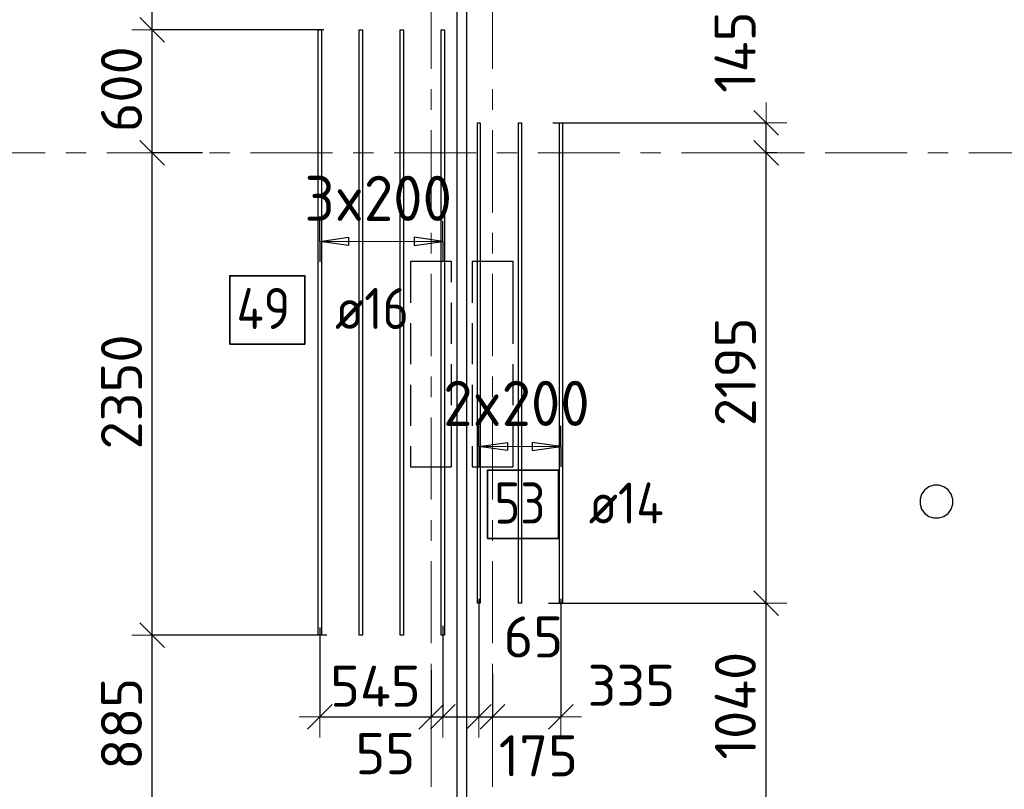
# Model space of a CAD drawing. Header units: metres. Extents: x -38 to 107, y -15 to 21.
# Tile 27 of 89: x 30.55 to 35.34, y 4.3 to 8.05. Entities that reach past the tile are written whole.
import ezdxf

# ---------------------------------------------------------------- set-up
doc = ezdxf.new("R2010")
doc.units = ezdxf.units.M
doc.header["$PDMODE"] = 65
for name, pattern in [('______11', [0.5, 0.4, -0.05, 0, -0.05]), ('______2', [0.27, 0.2, -0.07]), ('______5', [1.1, 0.8, -0.1, 0.1, -0.1])]:
    doc.linetypes.add(name, pattern=pattern)
for name, color, linetype, lineweight in [('XR$2$Осевая линия (1)', 7, '______5', 13), ('XR$3$Перекрытие (1)', 7, 'Continuous', 35), ('XR$3$Размерная линия (1)', 7, 'Continuous', 13)]:
    doc.layers.add(name, color=color, linetype=linetype, lineweight=lineweight)
doc.layers.add('XR$3$Арм.стержн.Доп. Арм верхн.зоны Х', color=7, linetype='Continuous', lineweight=35, true_color=0x8c8cff)
doc.layers.add('XR$5$Стена_ бетон несущ.', color=7, linetype='Continuous', lineweight=70, true_color=0xb4b496)
doc.styles.add('ISOCPEUR', font='txt')
doc.dimstyles.new('DIMSTYLE_3', dxfattribs={"dimtxt": 0.2, "dimasz": 0.2, "dimexe": 0, "dimexo": 0, "dimgap": 0.1, "dimtad": 2, "dimdec": 0, "dimlfac": 1000, "dimrnd": 5, "dimzin": 12, "dimdsep": 46, "dimtxsty": 'ISOCPEUR', "dimblk1": 'ALL_ML_STRICH', "dimblk2": 'ALL_ML_STRICH', "dimsah": 1, "dimcen": 0, "dimclrd": 7, "dimclre": 256, "dimclrt": 7, "dimadec": 0, "dimazin": 0, "dimtfac": 1, "dimtdec": 0, "dimtix": 1, "dimtmove": 2, "dimatfit": 3, "dimfxl": 0, "dimtzin": 0, "dimlwd": 0, "dimlwe": -3, "dimarcsym": 0})
doc.dimstyles.new('DIMSTYLE_6', dxfattribs={"dimtxt": 0.2, "dimasz": 0.2, "dimexe": 0, "dimexo": 0, "dimgap": 0.1, "dimtad": 2, "dimdec": 0, "dimlfac": 1000, "dimrnd": 5, "dimzin": 12, "dimdsep": 46, "dimtxsty": 'ISOCPEUR', "dimblk1": 'ALL_ML_STRICH', "dimblk2": 'ALL_ML_STRICH', "dimsah": 1, "dimcen": 0, "dimclrd": 7, "dimclre": 256, "dimclrt": 7, "dimadec": 0, "dimazin": 0, "dimtfac": 1, "dimtdec": 0, "dimtix": 1, "dimtmove": 2, "dimatfit": 3, "dimfxl": 0, "dimtvp": 1.2, "dimtzin": 0, "dimlwd": 0, "dimlwe": -3, "dimarcsym": 0})
doc.dimstyles.new('DIMSTYLE_7', dxfattribs={"dimtxt": 0.2, "dimasz": 0.2, "dimexe": 0, "dimexo": 0, "dimgap": 0.1, "dimtad": 0, "dimdec": 0, "dimlfac": 1000, "dimrnd": 5, "dimzin": 12, "dimdsep": 46, "dimtxsty": 'ISOCPEUR', "dimblk1": 'ALL_ML_STRICH', "dimblk2": 'ALL_ML_STRICH', "dimsah": 1, "dimcen": 0, "dimclrd": 7, "dimclre": 256, "dimclrt": 7, "dimadec": 0, "dimazin": 0, "dimtfac": 1, "dimtdec": 0, "dimtix": 1, "dimtmove": 2, "dimatfit": 3, "dimfxl": 0, "dimtvp": 1.2, "dimtzin": 0, "dimlwd": 0, "dimlwe": -3, "dimarcsym": 0})

# ---------------------------------------------------------------- blocks, each defined once
blk = doc.blocks.new('ALL_ML_STRICH')
at = {"color": 0, "linetype": 'ByBlock', "lineweight": -2}
for p, q in [((0, -0.5), (0, 0.5)), ((-0.3, -0.3), (0.3, 0.3)), ((-1, 0), (0.5, 0))]:
    blk.add_line(p, q, dxfattribs=at)
blk = doc.blocks.new('*D187')
at = {"layer": 'DEFPOINTS', "color": 7, "linetype": 'Continuous', "lineweight": 13, "transparency": 33554687}
for p in [(32.0627, 5.0497), (31.1917, 4.166), (32.3003, 4.166)]:
    blk.add_point(p, dxfattribs=at)
at = {"layer": 'XR$3$Размерная линия (1)', "color": 9, "linetype": 'Continuous', "lineweight": -2, "true_color": 0xc7c7c7, "transparency": 33554687}
for p, q in [((32.0427, 5.0497), (31.1917, 5.0497)), ((32.2803, 4.166), (31.1917, 4.166))]:
    blk.add_line(p, q, dxfattribs=at)
at = {"layer": 'XR$3$Размерная линия (1)', "color": 7, "linetype": 'Continuous', "lineweight": -2, "transparency": 33554687}
blk.add_line((31.1917, 4.166), (31.1917, 5.0497), dxfattribs=at)
at = {"layer": 'XR$3$Размерная линия (1)', "color": 7, "linetype": 'Continuous', "lineweight": 13, "transparency": 33554687, "xscale": 0.2, "yscale": 0.2, "zscale": 0.2}
for p, rotation in [((31.1917, 5.0497), 90), ((31.1917, 4.166), 270)]:
    blk.add_blockref('ALL_ML_STRICH', p, dxfattribs=dict(at, rotation=rotation))
at = {"layer": 'XR$3$Размерная линия (1)', "color": 7, "linetype": 'Continuous', "lineweight": 13, "transparency": 33554687, "insert": (31.0417, 4.6179), "char_height": 0.2, "width": 0.6, "attachment_point": 5, "rotation": 90, "style": 'ISOCPEUR'}
blk.add_mtext('\\A1;{885}', dxfattribs=at)
blk = doc.blocks.new('*D188')
at = {"layer": 'DEFPOINTS', "color": 7, "linetype": 'Continuous', "lineweight": 13, "transparency": 33554687}
for p in [(31.4557, 7.4), (31.1917, 5.0497), (32.0627, 5.0497)]:
    blk.add_point(p, dxfattribs=at)
at = {"layer": 'XR$3$Размерная линия (1)', "color": 9, "linetype": 'Continuous', "lineweight": -2, "true_color": 0xc7c7c7, "transparency": 33554687}
for p, q in [((31.4357, 7.4), (31.1917, 7.4)), ((32.0427, 5.0497), (31.1917, 5.0497))]:
    blk.add_line(p, q, dxfattribs=at)
at = {"layer": 'XR$3$Размерная линия (1)', "color": 7, "linetype": 'Continuous', "lineweight": -2, "transparency": 33554687}
blk.add_line((31.1917, 5.0497), (31.1917, 7.4), dxfattribs=at)
at = {"layer": 'XR$3$Размерная линия (1)', "color": 7, "linetype": 'Continuous', "lineweight": 13, "transparency": 33554687, "xscale": 0.2, "yscale": 0.2, "zscale": 0.2}
for p, rotation in [((31.1917, 7.4), 90), ((31.1917, 5.0497), 270)]:
    blk.add_blockref('ALL_ML_STRICH', p, dxfattribs=dict(at, rotation=rotation))
at = {"layer": 'XR$3$Размерная линия (1)', "color": 7, "linetype": 'Continuous', "lineweight": 13, "transparency": 33554687, "insert": (31.0417, 6.2349), "char_height": 0.2, "width": 0.8, "attachment_point": 5, "rotation": 90, "style": 'ISOCPEUR'}
blk.add_mtext('\\A1;{2350}', dxfattribs=at)
blk = doc.blocks.new('*D189')
at = {"layer": 'DEFPOINTS', "color": 7, "linetype": 'Continuous', "lineweight": 13, "transparency": 33554687}
for p in [(32.0477, 7.9997), (31.1917, 7.4), (31.4557, 7.4)]:
    blk.add_point(p, dxfattribs=at)
at = {"layer": 'XR$3$Размерная линия (1)', "color": 9, "linetype": 'Continuous', "lineweight": -2, "true_color": 0xc7c7c7, "transparency": 33554687}
for p, q in [((32.0277, 7.9997), (31.1917, 7.9997)), ((31.4357, 7.4), (31.1917, 7.4))]:
    blk.add_line(p, q, dxfattribs=at)
at = {"layer": 'XR$3$Размерная линия (1)', "color": 7, "linetype": 'Continuous', "lineweight": -2, "transparency": 33554687}
blk.add_line((31.1917, 7.4), (31.1917, 7.9997), dxfattribs=at)
at = {"layer": 'XR$3$Размерная линия (1)', "color": 7, "linetype": 'Continuous', "lineweight": 13, "transparency": 33554687, "xscale": 0.2, "yscale": 0.2, "zscale": 0.2}
for p, rotation in [((31.1917, 7.9997), 90), ((31.1917, 7.4), 270)]:
    blk.add_blockref('ALL_ML_STRICH', p, dxfattribs=dict(at, rotation=rotation))
at = {"layer": 'XR$3$Размерная линия (1)', "color": 7, "linetype": 'Continuous', "lineweight": 13, "transparency": 33554687, "insert": (31.0417, 7.7099), "char_height": 0.2, "width": 0.6, "attachment_point": 5, "rotation": 90, "style": 'ISOCPEUR'}
blk.add_mtext('\\A1;{600}', dxfattribs=at)
blk = doc.blocks.new('*D190')
at = {"layer": 'DEFPOINTS', "color": 7, "linetype": 'Continuous', "lineweight": 13, "transparency": 33554687}
for p in [(31.833, 8.9552), (31.1917, 7.9997), (32.0477, 7.9997)]:
    blk.add_point(p, dxfattribs=at)
at = {"layer": 'XR$3$Размерная линия (1)', "color": 9, "linetype": 'Continuous', "lineweight": -2, "true_color": 0xc7c7c7, "transparency": 33554687}
for p, q in [((31.813, 8.9552), (31.1917, 8.9552)), ((32.0277, 7.9997), (31.1917, 7.9997))]:
    blk.add_line(p, q, dxfattribs=at)
at = {"layer": 'XR$3$Размерная линия (1)', "color": 7, "linetype": 'Continuous', "lineweight": -2, "transparency": 33554687}
blk.add_line((31.1917, 7.9997), (31.1917, 8.9552), dxfattribs=at)
at = {"layer": 'XR$3$Размерная линия (1)', "color": 7, "linetype": 'Continuous', "lineweight": 13, "transparency": 33554687, "xscale": 0.2, "yscale": 0.2, "zscale": 0.2}
for p, rotation in [((31.1917, 8.9552), 90), ((31.1917, 7.9997), 270)]:
    blk.add_blockref('ALL_ML_STRICH', p, dxfattribs=dict(at, rotation=rotation))
at = {"layer": 'XR$3$Размерная линия (1)', "color": 7, "linetype": 'Continuous', "lineweight": 13, "transparency": 33554687, "insert": (31.0417, 8.4875), "char_height": 0.2, "width": 0.6, "attachment_point": 5, "rotation": 90, "style": 'ISOCPEUR'}
blk.add_mtext('\\A1;{955}', dxfattribs=at)
blk = doc.blocks.new('*D200')
at = {"layer": 'DEFPOINTS', "color": 7, "linetype": 'Continuous', "lineweight": 13, "transparency": 33554687}
for p in [(33.1019, 5.206), (33.1263, 4.166), (34.1827, 4.166)]:
    blk.add_point(p, dxfattribs=at)
at = {"layer": 'XR$3$Размерная линия (1)', "color": 9, "linetype": 'Continuous', "lineweight": -2, "true_color": 0xc7c7c7, "transparency": 33554687}
for p, q in [((33.1219, 5.206), (34.1827, 5.206)), ((33.1463, 4.166), (34.1827, 4.166))]:
    blk.add_line(p, q, dxfattribs=at)
at = {"layer": 'XR$3$Размерная линия (1)', "color": 7, "linetype": 'Continuous', "lineweight": -2, "transparency": 33554687}
blk.add_line((34.1827, 4.166), (34.1827, 5.206), dxfattribs=at)
at = {"layer": 'XR$3$Размерная линия (1)', "color": 7, "linetype": 'Continuous', "lineweight": 13, "transparency": 33554687, "xscale": 0.2, "yscale": 0.2, "zscale": 0.2}
for p, rotation in [((34.1827, 5.206), 90), ((34.1827, 4.166), 270)]:
    blk.add_blockref('ALL_ML_STRICH', p, dxfattribs=dict(at, rotation=rotation))
at = {"layer": 'XR$3$Размерная линия (1)', "color": 7, "linetype": 'Continuous', "lineweight": 13, "transparency": 33554687, "insert": (34.0327, 4.706), "char_height": 0.2, "width": 0.8, "attachment_point": 5, "rotation": 90, "style": 'ISOCPEUR'}
blk.add_mtext('\\A1;{1040}', dxfattribs=at)
blk = doc.blocks.new('*D201')
at = {"layer": 'DEFPOINTS', "color": 7, "linetype": 'Continuous', "lineweight": 13, "transparency": 33554687}
for p in [(34.2545, 7.4), (33.1019, 5.206), (34.1827, 5.206)]:
    blk.add_point(p, dxfattribs=at)
at = {"layer": 'XR$3$Размерная линия (1)', "color": 9, "linetype": 'Continuous', "lineweight": -2, "true_color": 0xc7c7c7, "transparency": 33554687}
for p, q in [((34.2345, 7.4), (34.1827, 7.4)), ((33.1219, 5.206), (34.1827, 5.206))]:
    blk.add_line(p, q, dxfattribs=at)
at = {"layer": 'XR$3$Размерная линия (1)', "color": 7, "linetype": 'Continuous', "lineweight": -2, "transparency": 33554687}
blk.add_line((34.1827, 5.206), (34.1827, 7.4), dxfattribs=at)
at = {"layer": 'XR$3$Размерная линия (1)', "color": 7, "linetype": 'Continuous', "lineweight": 13, "transparency": 33554687, "xscale": 0.2, "yscale": 0.2, "zscale": 0.2}
for p, rotation in [((34.1827, 7.4), 90), ((34.1827, 5.206), 270)]:
    blk.add_blockref('ALL_ML_STRICH', p, dxfattribs=dict(at, rotation=rotation))
at = {"layer": 'XR$3$Размерная линия (1)', "color": 7, "linetype": 'Continuous', "lineweight": 13, "transparency": 33554687, "insert": (34.0327, 6.333), "char_height": 0.2, "width": 0.8, "attachment_point": 5, "rotation": 90, "style": 'ISOCPEUR'}
blk.add_mtext('\\A1;{2195}', dxfattribs=at)
blk = doc.blocks.new('*D202')
at = {"layer": 'DEFPOINTS', "color": 7, "linetype": 'Continuous', "lineweight": 13, "transparency": 33554687}
for p in [(33.123, 7.546), (34.1827, 7.4), (34.2545, 7.4)]:
    blk.add_point(p, dxfattribs=at)
at = {"layer": 'XR$3$Размерная линия (1)', "color": 9, "linetype": 'Continuous', "lineweight": -2, "true_color": 0xc7c7c7, "transparency": 33554687}
for p, q in [((33.143, 7.546), (34.1827, 7.546)), ((34.2345, 7.4), (34.1827, 7.4))]:
    blk.add_line(p, q, dxfattribs=at)
at = {"layer": 'XR$3$Размерная линия (1)', "color": 7, "linetype": 'Continuous', "lineweight": -2, "transparency": 33554687}
blk.add_line((34.1827, 7.4), (34.1827, 7.546), dxfattribs=at)
at = {"layer": 'XR$3$Размерная линия (1)', "color": 7, "linetype": 'Continuous', "lineweight": 13, "transparency": 33554687, "xscale": 0.2, "yscale": 0.2, "zscale": 0.2}
for p, rotation in [((34.1827, 7.546), 90), ((34.1827, 7.4), 270)]:
    blk.add_blockref('ALL_ML_STRICH', p, dxfattribs=dict(at, rotation=rotation))
at = {"layer": 'XR$3$Размерная линия (1)', "color": 7, "linetype": 'Continuous', "lineweight": 13, "transparency": 33554687, "insert": (34.0313, 7.891), "char_height": 0.2, "width": 0.6, "attachment_point": 5, "rotation": 90, "style": 'ISOCPEUR'}
blk.add_mtext('\\A1;{145}', dxfattribs=at)
blk = doc.blocks.new('*D203')
at = {"layer": 'DEFPOINTS', "color": 7, "linetype": 'Continuous', "lineweight": 13, "transparency": 33554687}
for p in [(32.0074, 5.1062), (32.55, 4.8986), (32.0074, 4.6509)]:
    blk.add_point(p, dxfattribs=at)
at = {"layer": 'XR$3$Размерная линия (1)', "color": 9, "linetype": 'Continuous', "lineweight": -2, "true_color": 0xc7c7c7, "transparency": 33554687}
for p, q in [((32.0074, 5.0862), (32.0074, 4.6509)), ((32.55, 4.8786), (32.55, 4.6509))]:
    blk.add_line(p, q, dxfattribs=at)
at = {"layer": 'XR$3$Размерная линия (1)', "color": 7, "linetype": 'Continuous', "lineweight": -2, "transparency": 33554687}
blk.add_line((32.0074, 4.6509), (32.55, 4.6509), dxfattribs=at)
at = {"layer": 'XR$3$Размерная линия (1)', "color": 7, "linetype": 'Continuous', "lineweight": 13, "transparency": 33554687, "xscale": 0.2, "yscale": 0.2, "zscale": 0.2, "rotation": 180}
blk.add_blockref('ALL_ML_STRICH', (32.0074, 4.6509), dxfattribs=at)
at = {"layer": 'XR$3$Размерная линия (1)', "color": 7, "linetype": 'Continuous', "lineweight": 13, "transparency": 33554687, "xscale": 0.2, "yscale": 0.2, "zscale": 0.2}
blk.add_blockref('ALL_ML_STRICH', (32.55, 4.6509), dxfattribs=at)
at = {"layer": 'XR$3$Размерная линия (1)', "color": 7, "linetype": 'Continuous', "lineweight": 13, "transparency": 33554687, "insert": (32.2787, 4.8009), "char_height": 0.2, "width": 0.6, "attachment_point": 5, "style": 'ISOCPEUR'}
blk.add_mtext('\\A1;{545}', dxfattribs=at)
blk = doc.blocks.new('*D204')
at = {"layer": 'DEFPOINTS', "color": 7, "linetype": 'Continuous', "lineweight": 13, "transparency": 33554687}
for p in [(32.6074, 5.1145), (32.55, 4.8986), (32.55, 4.6509)]:
    blk.add_point(p, dxfattribs=at)
at = {"layer": 'XR$3$Размерная линия (1)', "color": 9, "linetype": 'Continuous', "lineweight": -2, "true_color": 0xc7c7c7, "transparency": 33554687}
for p, q in [((32.6074, 5.0945), (32.6074, 4.6509)), ((32.55, 4.8786), (32.55, 4.6509))]:
    blk.add_line(p, q, dxfattribs=at)
at = {"layer": 'XR$3$Размерная линия (1)', "color": 7, "linetype": 'Continuous', "lineweight": -2, "transparency": 33554687}
blk.add_line((32.55, 4.6509), (32.6074, 4.6509), dxfattribs=at)
at = {"layer": 'XR$3$Размерная линия (1)', "color": 7, "linetype": 'Continuous', "lineweight": 13, "transparency": 33554687, "xscale": 0.2, "yscale": 0.2, "zscale": 0.2}
blk.add_blockref('ALL_ML_STRICH', (32.6074, 4.6509), dxfattribs=at)
at = {"layer": 'XR$3$Размерная линия (1)', "color": 7, "linetype": 'Continuous', "lineweight": 13, "transparency": 33554687, "xscale": 0.2, "yscale": 0.2, "zscale": 0.2, "rotation": 180}
blk.add_blockref('ALL_ML_STRICH', (32.55, 4.6509), dxfattribs=at)
at = {"layer": 'XR$3$Размерная линия (1)', "color": 7, "linetype": 'Continuous', "lineweight": 13, "transparency": 33554687, "insert": (32.327, 4.4719), "char_height": 0.2, "width": 0.4, "attachment_point": 5, "style": 'ISOCPEUR'}
blk.add_mtext('\\A1;{55}', dxfattribs=at)
blk = doc.blocks.new('*D205')
at = {"layer": 'DEFPOINTS', "color": 7, "linetype": 'Continuous', "lineweight": 13, "transparency": 33554687}
for p in [(32.783, 5.2474), (32.6074, 5.1145), (32.6074, 4.6509)]:
    blk.add_point(p, dxfattribs=at)
at = {"layer": 'XR$3$Размерная линия (1)', "color": 9, "linetype": 'Continuous', "lineweight": -2, "true_color": 0xc7c7c7, "transparency": 33554687}
for p, q in [((32.783, 5.2274), (32.783, 4.6509)), ((32.6074, 5.0945), (32.6074, 4.6509))]:
    blk.add_line(p, q, dxfattribs=at)
at = {"layer": 'XR$3$Размерная линия (1)', "color": 7, "linetype": 'Continuous', "lineweight": -2, "transparency": 33554687}
blk.add_line((32.6074, 4.6509), (32.783, 4.6509), dxfattribs=at)
at = {"layer": 'XR$3$Размерная линия (1)', "color": 7, "linetype": 'Continuous', "lineweight": 13, "transparency": 33554687, "xscale": 0.2, "yscale": 0.2, "zscale": 0.2, "rotation": 180}
blk.add_blockref('ALL_ML_STRICH', (32.6074, 4.6509), dxfattribs=at)
at = {"layer": 'XR$3$Размерная линия (1)', "color": 7, "linetype": 'Continuous', "lineweight": 13, "transparency": 33554687, "xscale": 0.2, "yscale": 0.2, "zscale": 0.2}
blk.add_blockref('ALL_ML_STRICH', (32.783, 4.6509), dxfattribs=at)
at = {"layer": 'XR$3$Размерная линия (1)', "color": 7, "linetype": 'Continuous', "lineweight": 13, "transparency": 33554687, "insert": (33.0727, 4.4617), "char_height": 0.2, "width": 0.6, "attachment_point": 5, "style": 'ISOCPEUR'}
blk.add_mtext('\\A1;{175}', dxfattribs=at)
blk = doc.blocks.new('*D206')
at = {"layer": 'DEFPOINTS', "color": 7, "linetype": 'Continuous', "lineweight": 13, "transparency": 33554687}
for p in [(32.783, 5.2474), (32.85, 4.882), (32.783, 4.6509)]:
    blk.add_point(p, dxfattribs=at)
at = {"layer": 'XR$3$Размерная линия (1)', "color": 9, "linetype": 'Continuous', "lineweight": -2, "true_color": 0xc7c7c7, "transparency": 33554687}
for p, q in [((32.783, 5.2274), (32.783, 4.6509)), ((32.85, 4.862), (32.85, 4.6509))]:
    blk.add_line(p, q, dxfattribs=at)
at = {"layer": 'XR$3$Размерная линия (1)', "color": 7, "linetype": 'Continuous', "lineweight": -2, "transparency": 33554687}
blk.add_line((32.783, 4.6509), (32.85, 4.6509), dxfattribs=at)
at = {"layer": 'XR$3$Размерная линия (1)', "color": 7, "linetype": 'Continuous', "lineweight": 13, "transparency": 33554687, "xscale": 0.2, "yscale": 0.2, "zscale": 0.2}
blk.add_blockref('ALL_ML_STRICH', (32.85, 4.6509), dxfattribs=at)
at = {"layer": 'XR$3$Размерная линия (1)', "color": 7, "linetype": 'Continuous', "lineweight": 13, "transparency": 33554687, "xscale": 0.2, "yscale": 0.2, "zscale": 0.2, "rotation": 180}
blk.add_blockref('ALL_ML_STRICH', (32.783, 4.6509), dxfattribs=at)
at = {"layer": 'XR$3$Размерная линия (1)', "color": 7, "linetype": 'Continuous', "lineweight": 13, "transparency": 33554687, "insert": (33.0486, 5.0408), "char_height": 0.2, "width": 0.4, "attachment_point": 5, "style": 'ISOCPEUR'}
blk.add_mtext('\\A1;{65}', dxfattribs=at)
blk = doc.blocks.new('*D207')
at = {"layer": 'DEFPOINTS', "color": 7, "linetype": 'Continuous', "lineweight": 13, "transparency": 33554687}
for p in [(33.183, 5.2474), (32.85, 4.882), (32.85, 4.6509)]:
    blk.add_point(p, dxfattribs=at)
at = {"layer": 'XR$3$Размерная линия (1)', "color": 9, "linetype": 'Continuous', "lineweight": -2, "true_color": 0xc7c7c7, "transparency": 33554687}
for p, q in [((33.183, 5.2274), (33.183, 4.6509)), ((32.85, 4.862), (32.85, 4.6509))]:
    blk.add_line(p, q, dxfattribs=at)
at = {"layer": 'XR$3$Размерная линия (1)', "color": 7, "linetype": 'Continuous', "lineweight": -2, "transparency": 33554687}
blk.add_line((32.85, 4.6509), (33.183, 4.6509), dxfattribs=at)
at = {"layer": 'XR$3$Размерная линия (1)', "color": 7, "linetype": 'Continuous', "lineweight": 13, "transparency": 33554687, "xscale": 0.2, "yscale": 0.2, "zscale": 0.2, "rotation": 180}
blk.add_blockref('ALL_ML_STRICH', (32.85, 4.6509), dxfattribs=at)
at = {"layer": 'XR$3$Размерная линия (1)', "color": 7, "linetype": 'Continuous', "lineweight": 13, "transparency": 33554687, "xscale": 0.2, "yscale": 0.2, "zscale": 0.2}
blk.add_blockref('ALL_ML_STRICH', (33.183, 4.6509), dxfattribs=at)
at = {"layer": 'XR$3$Размерная линия (1)', "color": 7, "linetype": 'Continuous', "lineweight": 13, "transparency": 33554687, "insert": (33.526, 4.805), "char_height": 0.2, "width": 0.6, "attachment_point": 5, "style": 'ISOCPEUR'}
blk.add_mtext('\\A1;{335}', dxfattribs=at)

msp = doc.modelspace()

# ---------------------------------------------------------------- linework, layer by layer
at = {"layer": 'XR$2$Осевая линия (1)', "color": 253, "linetype": '______11', "lineweight": 13, "true_color": 0xa0a0a0, "transparency": 33554687}
for p, q in [((32.55, -3.39), (32.55, 19.78)), ((32.85, -3.39), (32.85, 19.78)), ((-2.63, 7.4), (62.6, 7.4))]:
    msp.add_line(p, q, dxfattribs=at)
at = {"layer": 'XR$3$Арм.стержн.Доп. Арм верхн.зоны Х', "color": 253, "linetype": 'Continuous', "lineweight": -3, "true_color": 0xa0a0a0, "transparency": 33554687}
for p, q in [((32.0074, 6.9685), (32.0074, 7.0685)), ((32.6074, 6.9685), (32.6074, 7.0685)), ((32.0074, 6.9685), (32.0074, 6.8685)), ((32.6074, 6.9685), (32.6074, 6.8685)), ((32.783, 5.9693), (32.783, 6.0693)), ((33.183, 5.9693), (33.183, 6.0693)), ((32.783, 5.9693), (32.783, 5.8693)), ((33.183, 5.9693), (33.183, 5.8693))]:
    msp.add_line(p, q, dxfattribs=at)
at = {"layer": 'XR$3$Арм.стержн.Доп. Арм верхн.зоны Х', "color": 7, "linetype": 'Continuous', "lineweight": 25, "transparency": 33554687}
for p, q in [((32.0074, 6.9685), (32.1474, 6.9885)), ((32.1474, 6.9485), (32.0074, 6.9685)), ((32.1474, 6.9885), (32.1474, 6.9485)), ((32.6074, 6.9685), (32.4674, 6.9885)), ((32.4674, 6.9885), (32.4674, 6.9485)), ((32.4674, 6.9485), (32.6074, 6.9685)), ((32.783, 5.9693), (32.923, 5.9893)), ((32.923, 5.9493), (32.783, 5.9693)), ((32.923, 5.9893), (32.923, 5.9493)), ((33.183, 5.9693), (33.043, 5.9893)), ((33.043, 5.9893), (33.043, 5.9493)), ((33.043, 5.9493), (33.183, 5.9693))]:
    msp.add_line(p, q, dxfattribs=at)
at = {"layer": 'XR$3$Арм.стержн.Доп. Арм верхн.зоны Х', "color": 7, "linetype": 'Continuous', "lineweight": 13, "transparency": 33554687}
for p, q in [((32.0074, 6.9685), (32.0074, 6.9685)), ((32.0074, 6.9685), (32.6074, 6.9685)), ((32.6074, 6.9685), (32.6074, 6.9685)), ((32.783, 5.9693), (32.783, 5.9693)), ((32.783, 5.9693), (33.183, 5.9693)), ((33.183, 5.9693), (33.183, 5.9693))]:
    msp.add_line(p, q, dxfattribs=at)
at = {"layer": 'XR$3$Арм.стержн.Доп. Арм верхн.зоны Х', "color": 7, "linetype": 'Continuous', "lineweight": 25, "transparency": 33554687}
for points in [[(31.9994, 5.0497), (31.9994, 7.9997), (32.0154, 7.9997), (32.0154, 5.0497), (31.9994, 5.0497)], [(32.1994, 5.0497), (32.1994, 7.9997), (32.2154, 7.9997), (32.2154, 5.0497), (32.1994, 5.0497)], [(32.3994, 5.0497), (32.3994, 7.9997), (32.4154, 7.9997), (32.4154, 5.0497), (32.3994, 5.0497)], [(32.5994, 5.0497), (32.5994, 7.9997), (32.6154, 7.9997), (32.6154, 5.0497), (32.5994, 5.0497)], [(32.776, 5.206), (32.776, 7.546), (32.79, 7.546), (32.79, 5.206), (32.776, 5.206)], [(32.976, 5.206), (32.976, 7.546), (32.99, 7.546), (32.99, 5.206), (32.976, 5.206)], [(33.176, 5.206), (33.176, 7.546), (33.19, 7.546), (33.19, 5.206), (33.176, 5.206)]]:
    msp.add_lwpolyline(points, dxfattribs=at)
at = {"layer": 'XR$3$Арм.стержн.Доп. Арм верхн.зоны Х', "color": 7, "linetype": 'Continuous', "lineweight": 35, "transparency": 33554687}
for points in [[(31.5688, 6.4682), (31.9354, 6.4682), (31.9354, 6.8016), (31.5688, 6.8016), (31.5688, 6.4682)], [(32.8248, 5.5202), (33.1715, 5.5202), (33.1715, 5.8536), (32.8248, 5.8536), (32.8248, 5.5202)]]:
    msp.add_lwpolyline(points, dxfattribs=at)
at = {"layer": 'XR$3$Перекрытие (1)', "color": 7, "linetype": 'Continuous', "lineweight": 25, "transparency": 33554687}
for p, q in [((32.675, 16.4002), (32.675, -0.25)), ((32.725, -0.2498), (32.725, 16.4002)), ((34.9551, 5.7573), (34.9403, 5.7369)), ((34.9755, 5.7721), (34.9551, 5.7573)), ((34.9995, 5.7799), (34.9755, 5.7721)), ((35.0248, 5.7799), (34.9995, 5.7799)), ((35.0488, 5.7721), (35.0248, 5.7799)), ((35.0692, 5.7573), (35.0488, 5.7721)), ((35.084, 5.7369), (35.0692, 5.7573)), ((34.9403, 5.7369), (34.9325, 5.7129)), ((34.9325, 5.7129), (34.9325, 5.6876)), ((35.0918, 5.7129), (35.084, 5.7369)), ((35.0918, 5.6876), (35.0918, 5.7129)), ((34.9325, 5.6876), (34.9403, 5.6636)), ((34.9403, 5.6636), (34.9551, 5.6432)), ((35.0692, 5.6432), (35.084, 5.6636)), ((35.084, 5.6636), (35.0918, 5.6876)), ((34.9551, 5.6432), (34.9755, 5.6284)), ((34.9755, 5.6284), (34.9995, 5.6206)), ((34.9995, 5.6206), (35.0248, 5.6206)), ((35.0248, 5.6206), (35.0488, 5.6284)), ((35.0488, 5.6284), (35.0692, 5.6432))]:
    msp.add_line(p, q, dxfattribs=at)
at = {"layer": 'XR$5$Стена_ бетон несущ.', "color": 253, "linetype": '______2', "lineweight": -3, "true_color": 0xa0a0a0, "transparency": 33554687}
for p, q in [((32.65, 6.87), (32.45, 6.87)), ((32.45, 6.87), (32.45, 5.8989)), ((32.65, 5.87), (32.65, 6.87)), ((32.95, 6.87), (32.75, 6.87)), ((32.75, 6.87), (32.75, 5.87)), ((32.95, 6.79), (32.95, 6.87)), ((32.95, 6.5894), (32.95, 6.79)), ((32.95, 6.5094), (32.95, 6.5894)), ((32.95, 5.87), (32.95, 6.5094)), ((32.45, 5.8989), (32.45, 5.87)), ((32.45, 5.87), (32.65, 5.87)), ((32.75, 5.87), (32.95, 5.87))]:
    msp.add_line(p, q, dxfattribs=at)

# ---------------------------------------------------------------- texts
at = {"layer": 'XR$3$Арм.стержн.Доп. Арм верхн.зоны Х', "color": 7, "linetype": 'Continuous', "lineweight": 13, "transparency": 33554687, "char_height": 0.22, "width": 0.873359, "attachment_point": 7, "style": 'ISOCPEUR'}
for s, insert in [('\\W0.95;3x200', (31.9334, 7.0685)), ('\\W0.95;2x200', (32.609, 6.0693))]:
    msp.add_mtext(s, dxfattribs=dict(at, insert=insert))
at = {"layer": 'XR$3$Арм.стержн.Доп. Арм верхн.зоны Х', "color": 7, "linetype": 'Continuous', "lineweight": 25, "transparency": 33554687, "char_height": 0.2, "attachment_point": 7, "style": 'ISOCPEUR'}
for s, insert, width in [('\\W0.88;49', (31.6021, 6.5416), 0.387995), ('\\W0.89; ø16 ', (31.9688, 6.5416), 0.749105), ('\\W0.87;53', (32.8581, 5.5936), 0.367208), ('\\W0.89; ø14 ', (33.2048, 5.5936), 0.769432)]:
    msp.add_mtext(s, dxfattribs=dict(at, insert=insert, width=width))

# ---------------------------------------------------------------- dimensions: what is measured, and where the dimension line sits
at = {"layer": 'XR$3$Размерная линия (1)', "color": 7, "linetype": 'Continuous', "lineweight": 13, "transparency": 33554687}
for base, p1, p2, dimstyle, picture, middle in [((31.19168, 8.95524), (32.0277, 7.99972), (31.813, 8.95524), 'DIMSTYLE_3', '*D190', (31.04168, 8.48748)), ((34.1827, 7.546), (34.2345, 7.4), (33.143, 7.546), 'DIMSTYLE_6', '*D202', (34.0313, 7.891)), ((31.1917, 7.9997), (31.4357, 7.4), (32.0277, 7.9997), 'DIMSTYLE_3', '*D189', (31.0417, 7.7099)), ((31.1917, 7.4), (32.0427, 5.0497), (31.4357, 7.4), 'DIMSTYLE_3', '*D188', (31.0417, 6.2349)), ((34.1827, 7.4), (33.1219, 5.206), (34.2345, 7.4), 'DIMSTYLE_3', '*D201', (34.0327, 6.333)), ((34.1827, 5.206), (33.1463, 4.166), (33.1219, 5.206), 'DIMSTYLE_3', '*D200', (34.0327, 4.706)), ((31.1917, 5.0497), (32.2803, 4.166), (32.0427, 5.0497), 'DIMSTYLE_3', '*D187', (31.0417, 4.6179))]:
    dim = msp.add_linear_dim(base=base, p1=p1, p2=p2, angle=90, dimstyle=dimstyle, override={"dimpost": '<>', "dimclrd": 7, "dimclre": 9, "dimclrt": 7, "dimlwd": 0, "dimlwe": 65533}, dxfattribs=at)
    dim.commit()
    dim.dimension.update_dxf_attribs({"geometry": picture, "text_midpoint": middle, "dimtype": 160})
for base, p1, p2, dimstyle, picture, middle in [((32.783, 4.6509), (32.6074, 5.0945), (32.783, 5.2274), 'DIMSTYLE_7', '*D205', (33.0727, 4.4617)), ((32.85, 4.6509), (32.783, 5.2274), (32.85, 4.862), 'DIMSTYLE_6', '*D206', (33.0486, 5.0408)), ((33.183, 4.6509), (32.85, 4.862), (33.183, 5.2274), 'DIMSTYLE_6', '*D207', (33.526, 4.805)), ((32.55, 4.6509), (32.0074, 5.0862), (32.55, 4.8786), 'DIMSTYLE_6', '*D203', (32.2787, 4.8009)), ((32.6074, 4.6509), (32.55, 4.8786), (32.6074, 5.0945), 'DIMSTYLE_7', '*D204', (32.327, 4.4719))]:
    dim = msp.add_linear_dim(base=base, p1=p1, p2=p2, dimstyle=dimstyle, override={"dimpost": '<>', "dimclrd": 7, "dimclre": 9, "dimclrt": 7, "dimlwd": 0, "dimlwe": 65533}, dxfattribs=at)
    dim.commit()
    dim.dimension.update_dxf_attribs({"geometry": picture, "text_midpoint": middle, "dimtype": 160})

doc.saveas('drawing.dxf')
